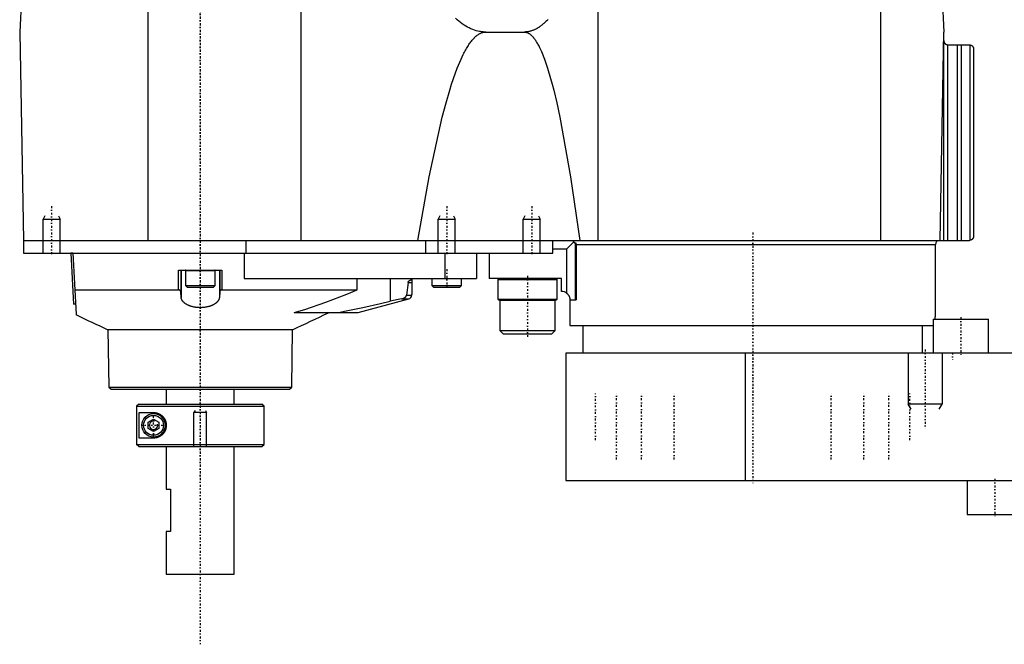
# Model space of a CAD drawing. Extents: x -292 to 171, y -1 to 545.
# Tile 1 of 3: x -292 to -61, y 108 to 254. Entities that reach past the tile are written whole.
import ezdxf

# ---------------------------------------------------------------- set-up
doc = ezdxf.new("R2010")
doc.units = 0
doc.linetypes.add('CENTER', pattern=[1.5, 0.45, -0.5, 0.05, -0.5])
for name, color, linetype in [('AM_0', 7, 'CONTINUOUS'), ('AM_10', 7, 'CONTINUOUS'), ('AM_7', 7, 'CENTER')]:
    doc.layers.add(name, color=color, linetype=linetype)

msp = doc.modelspace()

# ---------------------------------------------------------------- linework, layer by layer
at = {"layer": 'AM_0', "color": 7, "linetype": 'CONTINUOUS'}
for p, q in [((-82.14, 387.81), (-75, 251.5)), ((-226.23, 202.5), (-226.23, 373.93)), ((-262.3, 202.5), (-262.3, 343.66)), ((-289.28, 312.91), (-292.5, 251.5)), ((-156.35, 202.5), (-156.35, 280.58)), ((-89.87, 202.5), (-89.87, 257.5)), ((-292.5, 251.5), (-291.64, 202.5)), ((-182.83, 251.5), (-173.73, 251.5)), ((-75.86, 202.5), (-75, 251.5)), ((-74.98, 202.5), (-74.98, 249.17)), ((-74.11, 248.5), (-74.11, 202.5)), ((-74.03, 248.5), (-69, 248.5)), ((-71.86, 248.5), (-71.86, 202.5)), ((-70.95, 248.5), (-70.95, 202.5)), ((-68.86, 248.49), (-68.86, 202.51)), ((-68, 247.5), (-68, 203.5)), ((-291.64, 202.5), (-291.64, 199.5)), ((-291.64, 202.5), (-69, 202.5)), ((-239.22, 199.5), (-239.22, 202.5)), ((-197, 202.5), (-197, 199.5)), ((-167, 199.5), (-167, 202.5)), ((-162.08, 202.12), (-163.7, 200.5)), ((-161.7, 188.5), (-161.7, 201.99)), ((-291.64, 199.5), (-167, 199.5)), ((-283, 199.5), (-283.01, 199.51)), ((-280, 199.5), (-280.5, 199.47)), ((-280.5, 199.47), (-279.87, 187.49)), ((-280, 199.5), (-279.24, 185.05)), ((-239.65, 199.5), (-239.65, 193.5)), ((-192.45, 199.5), (-192.45, 193.5)), ((-185, 199.5), (-185, 193.5)), ((-182, 199.5), (-182, 193.5)), ((-167, 200.5), (-163.7, 200.5)), ((-163.7, 190.02), (-163.7, 200.5)), ((-161.57, 201.5), (-77, 201.5)), ((-161.57, 201.5), (-161.57, 188.5)), ((-77, 184.5), (-77, 201.5)), ((-255.09, 190.89), (-255.09, 195.5)), ((-255.09, 195.5), (-244.91, 195.5)), ((-254.57, 195.5), (-254.57, 190.4)), ((-254.5, 195.5), (-254.5, 189.07)), ((-253.5, 195.4), (-253.5, 191.9)), ((-253.5, 195.4), (-246.5, 195.4)), ((-246.5, 191.9), (-246.5, 195.4)), ((-245.5, 195.5), (-245.5, 189.07)), ((-245.43, 195.5), (-245.43, 190.4)), ((-244.91, 195.5), (-244.91, 190.89)), ((-239.65, 193.5), (-185, 193.5)), ((-213.1, 190.89), (-213.1, 193.5)), ((-205.34, 193.5), (-205.34, 188.2)), ((-201.1, 192.57), (-201.47, 189.63)), ((-201.1, 192.57), (-200.19, 192.57)), ((-200.19, 193.5), (-200.19, 189.77)), ((-195.5, 193.5), (-195.5, 191.9)), ((-188.5, 191.9), (-188.5, 193.5)), ((-165, 193.5), (-182, 193.5)), ((-179.8, 193.5), (-180, 193.3)), ((-180, 193.3), (-180, 188.7)), ((-180, 193.3), (-166, 193.3)), ((-166, 193.3), (-166.2, 193.5)), ((-166, 188.7), (-166, 193.3)), ((-165, 190.5), (-165, 193.5)), ((-279.55, 190.89), (-255.09, 190.89)), ((-254.5, 189.07), (-254.57, 190.4)), ((-253.5, 191.9), (-253.1, 191.5)), ((-253.5, 191.9), (-246.5, 191.9)), ((-253.1, 191.5), (-246.9, 191.5)), ((-246.9, 191.5), (-246.5, 191.9)), ((-245.43, 190.4), (-245.5, 189.07)), ((-244.91, 190.89), (-213.1, 190.89)), ((-195.5, 191.9), (-195.1, 191.5)), ((-195.5, 191.9), (-188.5, 191.9)), ((-195.1, 191.5), (-188.9, 191.5)), ((-188.9, 191.5), (-188.5, 191.9)), ((-212.87, 185.54), (-200.94, 188.73)), ((-202.63, 188.73), (-205.34, 188.2)), ((-202.63, 188.73), (-200.94, 188.73)), ((-201.47, 189.63), (-200.2, 189.63)), ((-200.2, 189.63), (-200.19, 189.77)), ((-180, 188.7), (-179.8, 188.5)), ((-180, 188.7), (-166, 188.7)), ((-179.8, 188.5), (-166.2, 188.5)), ((-179.4, 188.5), (-179.5, 188.4)), ((-179.5, 188.4), (-179.5, 181.3)), ((-179.5, 188.4), (-166.5, 188.4)), ((-166.5, 188.4), (-166.6, 188.5)), ((-166.5, 181.3), (-166.5, 188.4)), ((-166.2, 188.5), (-166, 188.7)), ((-163, 188.5), (-163, 182.5)), ((-163, 188.5), (-161.57, 188.5)), ((-279.37, 187.52), (-279.87, 187.49)), ((-227.92, 185.5), (-213.13, 185.5)), ((-217.83, 185.5), (-217.5, 185.54)), ((-217.5, 185.54), (-212.87, 185.54)), ((-213.13, 185.5), (-212.87, 185.54)), ((-77.53, 184), (-77.53, 176)), ((-77.53, 184), (-64.53, 184)), ((-77.03, 184.5), (-77, 184.5)), ((-77.03, 184), (-77.03, 184.5)), ((-64.53, 176), (-64.53, 184)), ((-271.74, 181.5), (-271.51, 168)), ((-271.74, 181.5), (-228.26, 181.5)), ((-228.49, 168), (-228.26, 181.5)), ((-179.5, 181.3), (-178.7, 180.5)), ((-179.5, 181.3), (-166.5, 181.3)), ((-167.3, 180.5), (-166.5, 181.3)), ((-163, 182.5), (-77.53, 182.5)), ((-160, 182.5), (-160, 176)), ((-80, 176), (-80, 182.5)), ((-178.7, 180.5), (-167.3, 180.5)), ((-164, 176), (-164, 146)), ((48.5, 176), (-164, 176)), ((-121.65, 146), (-121.65, 176)), ((-271.51, 168), (-271, 167.5)), ((-271.51, 168), (-228.49, 168)), ((-271, 167.5), (-229, 167.5)), ((-258, 167.5), (-258, 164)), ((-242, 164), (-242, 167.5)), ((-229, 167.5), (-228.49, 168)), ((-264.48, 164), (-264.98, 163.5)), ((-264.98, 163.5), (-235, 163.5)), ((-264.98, 163.5), (-264.98, 154.5)), ((-264.48, 164), (-235.5, 164)), ((-235, 163.5), (-235.5, 164)), ((-235, 154.5), (-235, 163.5)), ((-264.39, 162), (-261, 162)), ((-264.39, 156), (-264.39, 162)), ((-262.25, 159.72), (-261, 160.44)), ((-261, 160.44), (-259.75, 159.72)), ((-262.25, 158.28), (-262.25, 159.72)), ((-261, 157.56), (-262.25, 158.28)), ((-259.75, 158.28), (-261, 157.56)), ((-259.75, 159.72), (-259.75, 158.28)), ((-261, 156), (-264.39, 156)), ((-264.98, 154.5), (-235, 154.5)), ((-264.48, 154), (-264.98, 154.5)), ((-264.48, 154), (-235.5, 154)), ((-258, 154), (-258, 144)), ((-242, 124), (-242, 154)), ((-235.5, 154), (-235, 154.5)), ((-164, 146), (48.5, 146)), ((-69.5, 146), (-69.5, 138)), ((-258, 144), (-257, 144)), ((-257, 144), (-257, 134)), ((-69.5, 138), (-56.5, 138)), ((-258, 134), (-258, 124)), ((-257, 134), (-258, 134)), ((-258, 124), (-242, 124))]:
    msp.add_line(p, q, dxfattribs=at)
for points in [[(-182.83, 251.5, 0), (-183.03, 251.5, 0), (-183.44, 251.52, 0), (-183.85, 251.57, 0), (-184.05, 251.6, 0), (-184.26, 251.63, 0), (-184.66, 251.71, 0), (-185.07, 251.82, 0), (-185.48, 251.95, 0), (-185.89, 252.09, 0), (-186.3, 252.26, 0), (-186.5, 252.36, 0), (-186.7, 252.45, 0), (-187.11, 252.67, 0), (-187.52, 252.9, 0), (-187.93, 253.15, 0), (-188.33, 253.43, 0), (-188.74, 253.72, 0), (-188.94, 253.88, 0), (-189.15, 254.04, 0), (-189.55, 254.38, 0), (-189.96, 254.74, 0)], [(-168.15, 254.47, 0), (-168.31, 254.3, 0), (-168.39, 254.22, 0), (-168.48, 254.14, 0), (-168.64, 253.98, 0), (-168.8, 253.82, 0), (-168.96, 253.68, 0), (-169.12, 253.53, 0), (-169.28, 253.39, 0), (-169.36, 253.32, 0), (-169.44, 253.26, 0), (-169.61, 253.13, 0), (-169.77, 253, 0), (-169.93, 252.88, 0), (-170.09, 252.77, 0), (-170.25, 252.66, 0), (-170.33, 252.6, 0), (-170.41, 252.55, 0), (-170.58, 252.45, 0), (-170.74, 252.36, 0), (-170.82, 252.31, 0), (-170.9, 252.27, 0), (-171.06, 252.18, 0), (-171.22, 252.1, 0), (-171.3, 252.06, 0), (-171.38, 252.03, 0), (-171.55, 251.96, 0), (-171.71, 251.89, 0), (-171.87, 251.83, 0), (-172.03, 251.78, 0), (-172.19, 251.73, 0), (-172.27, 251.7, 0), (-172.36, 251.68, 0), (-172.52, 251.64, 0), (-172.68, 251.61, 0), (-172.84, 251.58, 0), (-173, 251.55, 0), (-173.16, 251.53, 0), (-173.24, 251.52, 0), (-173.33, 251.52, 0), (-173.49, 251.51, 0), (-173.65, 251.5, 0), (-173.73, 251.5, 0)], [(-198.83, 202.5, 0), (-196.17, 217.46, 0), (-193.06, 231.49, 0), (-192.17, 234.82, 0), (-191.28, 237.84, 0), (-190.84, 239.24, 0), (-190.39, 240.57, 0), (-189.51, 242.99, 0), (-188.62, 245.11, 0), (-188.1, 246.2, 0), (-187.95, 246.5, 0), (-187.8, 246.78, 0), (-187.73, 246.92, 0), (-187.65, 247.06, 0), (-187.5, 247.33, 0), (-187.36, 247.59, 0), (-187.21, 247.84, 0), (-187.06, 248.08, 0), (-186.91, 248.32, 0), (-186.84, 248.43, 0), (-186.76, 248.55, 0), (-186.61, 248.77, 0), (-186.47, 248.98, 0), (-186.32, 249.18, 0), (-186.17, 249.37, 0), (-186.02, 249.56, 0), (-185.95, 249.65, 0), (-185.87, 249.73, 0), (-185.72, 249.9, 0), (-185.58, 250.06, 0), (-185.5, 250.14, 0), (-185.43, 250.21, 0), (-185.28, 250.36, 0), (-185.13, 250.49, 0), (-185.06, 250.55, 0), (-184.98, 250.62, 0), (-184.83, 250.73, 0), (-184.68, 250.84, 0), (-184.54, 250.94, 0), (-184.39, 251.04, 0), (-184.24, 251.12, 0), (-184.17, 251.16, 0), (-184.09, 251.2, 0), (-183.94, 251.26, 0), (-183.79, 251.32, 0), (-183.65, 251.37, 0), (-183.5, 251.41, 0), (-183.35, 251.45, 0), (-183.28, 251.46, 0), (-183.2, 251.47, 0), (-183.05, 251.49, 0), (-182.9, 251.5, 0), (-182.83, 251.5, 0)], [(-173.73, 251.5, 0), (-173.67, 251.5, 0), (-173.55, 251.49, 0), (-173.43, 251.47, 0), (-173.37, 251.46, 0), (-173.31, 251.45, 0), (-173.19, 251.41, 0), (-173.06, 251.37, 0), (-172.94, 251.32, 0), (-172.82, 251.26, 0), (-172.7, 251.2, 0), (-172.64, 251.16, 0), (-172.58, 251.12, 0), (-172.46, 251.04, 0), (-172.34, 250.94, 0), (-172.22, 250.84, 0), (-172.1, 250.73, 0), (-171.97, 250.62, 0), (-171.91, 250.55, 0), (-171.85, 250.49, 0), (-171.73, 250.35, 0), (-171.61, 250.21, 0), (-171.55, 250.14, 0), (-171.49, 250.06, 0), (-171.37, 249.9, 0), (-171.25, 249.73, 0), (-171.19, 249.64, 0), (-171.13, 249.56, 0), (-171.01, 249.37, 0), (-170.88, 249.18, 0), (-170.76, 248.97, 0), (-170.64, 248.76, 0), (-170.52, 248.55, 0), (-170.46, 248.43, 0), (-170.4, 248.32, 0), (-170.28, 248.08, 0), (-170.16, 247.84, 0), (-169.73, 246.92, 0), (-169.01, 245.1, 0), (-168.28, 242.98, 0), (-167.56, 240.56, 0), (-167.2, 239.24, 0), (-166.83, 237.84, 0), (-166.11, 234.81, 0), (-165.38, 231.48, 0), (-162.85, 217.46, 0), (-160.69, 202.5, 0)], [(-74.98, 249.17, 0), (-74.98, 249.17, 0), (-74.98, 249.17, 0), (-74.98, 249.17, 0), (-74.98, 249.16, 0), (-74.98, 249.16, 0), (-74.97, 249.16, 0), (-74.97, 249.16, 0), (-74.97, 249.15, 0), (-74.97, 249.15, 0), (-74.97, 249.14, 0), (-74.97, 249.14, 0), (-74.97, 249.14, 0), (-74.96, 249.13, 0), (-74.96, 249.13, 0), (-74.96, 249.12, 0), (-74.96, 249.11, 0), (-74.95, 249.11, 0), (-74.95, 249.1, 0), (-74.95, 249.1, 0), (-74.95, 249.09, 0), (-74.95, 249.09, 0), (-74.94, 249.08, 0), (-74.94, 249.08, 0), (-74.94, 249.07, 0), (-74.94, 249.07, 0), (-74.93, 249.06, 0), (-74.93, 249.06, 0), (-74.93, 249.05, 0), (-74.92, 249.04, 0), (-74.91, 249.02, 0), (-74.88, 248.97, 0), (-74.85, 248.92, 0), (-74.81, 248.87, 0), (-74.77, 248.82, 0), (-74.74, 248.79, 0), (-74.72, 248.77, 0), (-74.69, 248.74, 0), (-74.68, 248.74, 0), (-74.67, 248.73, 0), (-74.67, 248.72, 0), (-74.66, 248.72, 0), (-74.65, 248.71, 0), (-74.64, 248.71, 0), (-74.63, 248.7, 0), (-74.62, 248.69, 0), (-74.61, 248.68, 0), (-74.61, 248.68, 0), (-74.6, 248.68, 0), (-74.59, 248.67, 0), (-74.58, 248.66, 0), (-74.57, 248.66, 0), (-74.56, 248.65, 0), (-74.55, 248.64, 0), (-74.54, 248.64, 0), (-74.54, 248.64, 0), (-74.53, 248.63, 0), (-74.52, 248.62, 0), (-74.5, 248.62, 0), (-74.49, 248.61, 0), (-74.48, 248.6, 0), (-74.47, 248.6, 0), (-74.47, 248.6, 0), (-74.46, 248.59, 0), (-74.44, 248.59, 0), (-74.43, 248.58, 0), (-74.42, 248.58, 0), (-74.41, 248.57, 0), (-74.4, 248.57, 0), (-74.39, 248.57, 0), (-74.38, 248.56, 0), (-74.37, 248.56, 0), (-74.36, 248.55, 0), (-74.35, 248.55, 0), (-74.34, 248.55, 0), (-74.33, 248.54, 0), (-74.32, 248.54, 0), (-74.31, 248.54, 0), (-74.3, 248.54, 0), (-74.29, 248.53, 0), (-74.27, 248.53, 0), (-74.26, 248.53, 0), (-74.25, 248.52, 0), (-74.24, 248.52, 0), (-74.23, 248.52, 0), (-74.22, 248.52, 0), (-74.2, 248.51, 0), (-74.19, 248.51, 0), (-74.18, 248.51, 0), (-74.16, 248.51, 0), (-74.16, 248.51, 0), (-74.15, 248.51, 0), (-74.13, 248.5, 0), (-74.12, 248.5, 0), (-74.11, 248.5, 0)], [(-74.11, 248.5, 0), (-74.1, 248.5, 0), (-74.07, 248.5, 0), (-74.05, 248.5, 0), (-74.03, 248.5, 0)], [(-69, 248.5, 0), (-68.98, 248.5, 0), (-68.93, 248.5, 0), (-68.88, 248.49, 0), (-68.86, 248.49, 0)], [(-68.86, 248.49, 0), (-68.85, 248.49, 0), (-68.84, 248.49, 0), (-68.82, 248.48, 0), (-68.82, 248.48, 0), (-68.81, 248.48, 0), (-68.79, 248.48, 0), (-68.78, 248.47, 0), (-68.76, 248.47, 0), (-68.75, 248.47, 0), (-68.73, 248.46, 0), (-68.72, 248.46, 0), (-68.72, 248.46, 0), (-68.7, 248.45, 0), (-68.69, 248.45, 0), (-68.67, 248.45, 0), (-68.66, 248.44, 0), (-68.64, 248.43, 0), (-68.64, 248.43, 0), (-68.63, 248.43, 0), (-68.62, 248.42, 0), (-68.6, 248.42, 0), (-68.6, 248.41, 0), (-68.59, 248.41, 0), (-68.57, 248.41, 0), (-68.56, 248.4, 0), (-68.55, 248.4, 0), (-68.55, 248.39, 0), (-68.54, 248.39, 0), (-68.52, 248.38, 0), (-68.51, 248.37, 0), (-68.5, 248.36, 0), (-68.49, 248.36, 0), (-68.48, 248.35, 0), (-68.47, 248.35, 0), (-68.46, 248.34, 0), (-68.45, 248.34, 0), (-68.44, 248.33, 0), (-68.43, 248.32, 0), (-68.42, 248.31, 0), (-68.41, 248.31, 0), (-68.41, 248.3, 0), (-68.39, 248.3, 0), (-68.38, 248.29, 0), (-68.37, 248.28, 0), (-68.36, 248.27, 0), (-68.35, 248.26, 0), (-68.35, 248.26, 0), (-68.34, 248.25, 0), (-68.33, 248.25, 0), (-68.32, 248.24, 0), (-68.31, 248.23, 0), (-68.3, 248.22, 0), (-68.3, 248.21, 0), (-68.29, 248.21, 0), (-68.29, 248.2, 0), (-68.28, 248.19, 0), (-68.27, 248.18, 0), (-68.24, 248.15, 0), (-68.21, 248.12, 0), (-68.19, 248.09, 0), (-68.15, 248.03, 0), (-68.11, 247.96, 0), (-68.08, 247.9, 0), (-68.06, 247.83, 0), (-68.04, 247.8, 0), (-68.04, 247.78, 0), (-68.04, 247.77, 0), (-68.04, 247.77, 0), (-68.03, 247.76, 0), (-68.03, 247.75, 0), (-68.03, 247.74, 0), (-68.03, 247.73, 0), (-68.03, 247.73, 0), (-68.02, 247.71, 0), (-68.02, 247.7, 0), (-68.02, 247.7, 0), (-68.02, 247.69, 0), (-68.02, 247.68, 0), (-68.01, 247.67, 0), (-68.01, 247.65, 0), (-68.01, 247.64, 0), (-68.01, 247.63, 0), (-68.01, 247.62, 0), (-68.01, 247.62, 0), (-68.01, 247.6, 0), (-68, 247.59, 0), (-68, 247.58, 0), (-68, 247.56, 0), (-68, 247.55, 0), (-68, 247.54, 0), (-68, 247.54, 0), (-68, 247.52, 0), (-68, 247.51, 0), (-68, 247.5, 0)], [(-68.86, 248.49, 0), (-68.85, 248.49, 0), (-68.84, 248.49, 0), (-68.82, 248.48, 0), (-68.82, 248.48, 0), (-68.81, 248.48, 0), (-68.79, 248.48, 0), (-68.78, 248.47, 0), (-68.76, 248.47, 0), (-68.75, 248.47, 0), (-68.73, 248.46, 0), (-68.72, 248.46, 0), (-68.72, 248.46, 0), (-68.7, 248.45, 0), (-68.69, 248.45, 0), (-68.67, 248.45, 0), (-68.66, 248.44, 0), (-68.64, 248.43, 0), (-68.64, 248.43, 0), (-68.63, 248.43, 0), (-68.62, 248.42, 0), (-68.6, 248.42, 0), (-68.6, 248.41, 0), (-68.59, 248.41, 0), (-68.57, 248.41, 0), (-68.56, 248.4, 0), (-68.55, 248.4, 0), (-68.55, 248.39, 0), (-68.54, 248.39, 0), (-68.52, 248.38, 0), (-68.51, 248.37, 0), (-68.5, 248.36, 0), (-68.49, 248.36, 0), (-68.48, 248.35, 0), (-68.47, 248.35, 0), (-68.46, 248.34, 0), (-68.45, 248.34, 0), (-68.44, 248.33, 0), (-68.43, 248.32, 0), (-68.42, 248.31, 0), (-68.41, 248.31, 0), (-68.41, 248.3, 0), (-68.39, 248.3, 0), (-68.38, 248.29, 0), (-68.37, 248.28, 0), (-68.36, 248.27, 0), (-68.35, 248.26, 0), (-68.35, 248.26, 0), (-68.34, 248.25, 0), (-68.33, 248.25, 0), (-68.32, 248.24, 0), (-68.31, 248.23, 0), (-68.3, 248.22, 0), (-68.3, 248.21, 0), (-68.29, 248.21, 0), (-68.29, 248.2, 0), (-68.28, 248.19, 0), (-68.27, 248.18, 0), (-68.24, 248.15, 0), (-68.21, 248.12, 0), (-68.19, 248.09, 0), (-68.15, 248.03, 0), (-68.11, 247.96, 0), (-68.08, 247.9, 0), (-68.06, 247.83, 0), (-68.04, 247.8, 0), (-68.04, 247.78, 0), (-68.04, 247.77, 0), (-68.04, 247.77, 0), (-68.03, 247.76, 0), (-68.03, 247.75, 0), (-68.03, 247.74, 0), (-68.03, 247.73, 0), (-68.03, 247.73, 0), (-68.02, 247.71, 0), (-68.02, 247.7, 0), (-68.02, 247.7, 0), (-68.02, 247.69, 0), (-68.02, 247.68, 0), (-68.01, 247.67, 0), (-68.01, 247.65, 0), (-68.01, 247.64, 0), (-68.01, 247.63, 0), (-68.01, 247.62, 0), (-68.01, 247.62, 0), (-68.01, 247.6, 0), (-68, 247.59, 0), (-68, 247.58, 0), (-68, 247.56, 0), (-68, 247.55, 0), (-68, 247.54, 0), (-68, 247.54, 0), (-68, 247.52, 0), (-68, 247.51, 0), (-68, 247.5, 0)], [(-162.6, 202.5, 0), (-162.59, 202.5, 0), (-162.55, 202.5, 0), (-162.52, 202.49, 0), (-162.51, 202.49, 0), (-162.49, 202.49, 0), (-162.46, 202.48, 0), (-162.43, 202.46, 0), (-162.39, 202.45, 0), (-162.36, 202.43, 0), (-162.33, 202.42, 0), (-162.32, 202.4, 0), (-162.3, 202.39, 0), (-162.27, 202.37, 0), (-162.24, 202.34, 0), (-162.22, 202.32, 0), (-162.19, 202.29, 0), (-162.16, 202.25, 0), (-162.15, 202.24, 0), (-162.14, 202.22, 0), (-162.11, 202.18, 0), (-162.09, 202.14, 0), (-162.08, 202.12, 0)], [(-162.08, 202.12, 0), (-162.06, 202.1, 0), (-162.02, 202.06, 0), (-161.98, 202.02, 0), (-161.96, 202.01, 0), (-161.94, 201.99, 0), (-161.9, 201.95, 0), (-161.87, 201.92, 0), (-161.85, 201.91, 0), (-161.85, 201.9, 0), (-161.84, 201.9, 0), (-161.84, 201.9, 0), (-161.84, 201.89, 0), (-161.83, 201.89, 0), (-161.83, 201.89, 0), (-161.83, 201.88, 0), (-161.82, 201.88, 0), (-161.82, 201.87, 0), (-161.81, 201.87, 0), (-161.81, 201.87, 0), (-161.81, 201.87, 0), (-161.8, 201.87, 0), (-161.8, 201.86, 0), (-161.8, 201.86, 0), (-161.79, 201.86, 0), (-161.79, 201.86, 0), (-161.79, 201.86, 0), (-161.78, 201.86, 0), (-161.78, 201.85, 0), (-161.78, 201.85, 0), (-161.78, 201.85, 0), (-161.77, 201.85, 0), (-161.77, 201.85, 0), (-161.77, 201.85, 0), (-161.77, 201.85, 0), (-161.76, 201.85, 0), (-161.76, 201.85, 0), (-161.76, 201.85, 0), (-161.76, 201.85, 0), (-161.75, 201.85, 0), (-161.75, 201.85, 0), (-161.75, 201.85, 0), (-161.75, 201.85, 0), (-161.75, 201.85, 0), (-161.74, 201.85, 0), (-161.74, 201.86, 0), (-161.74, 201.86, 0), (-161.74, 201.86, 0), (-161.74, 201.86, 0), (-161.73, 201.86, 0), (-161.73, 201.86, 0), (-161.73, 201.87, 0), (-161.73, 201.87, 0), (-161.73, 201.87, 0), (-161.72, 201.87, 0), (-161.72, 201.87, 0), (-161.72, 201.88, 0), (-161.72, 201.88, 0), (-161.72, 201.89, 0), (-161.71, 201.91, 0), (-161.71, 201.92, 0), (-161.7, 201.93, 0), (-161.7, 201.96, 0), (-161.7, 201.98, 0), (-161.7, 201.99, 0)], [(-161.7, 201.99, 0), (-161.69, 201.97, 0), (-161.68, 201.95, 0), (-161.67, 201.92, 0), (-161.66, 201.91, 0), (-161.66, 201.9, 0), (-161.64, 201.87, 0), (-161.63, 201.85, 0), (-161.62, 201.82, 0), (-161.62, 201.8, 0), (-161.61, 201.77, 0), (-161.6, 201.75, 0), (-161.6, 201.74, 0), (-161.59, 201.71, 0), (-161.59, 201.68, 0), (-161.58, 201.65, 0), (-161.58, 201.63, 0), (-161.57, 201.6, 0), (-161.57, 201.58, 0), (-161.57, 201.57, 0), (-161.57, 201.54, 0), (-161.57, 201.51, 0), (-161.57, 201.5, 0)], [(-68.86, 202.51, 0), (-68.88, 202.51, 0), (-68.93, 202.5, 0), (-68.98, 202.5, 0), (-69, 202.5, 0)], [(-68, 203.5, 0), (-68, 203.49, 0), (-68, 203.48, 0), (-68, 203.46, 0), (-68, 203.46, 0), (-68, 203.45, 0), (-68, 203.44, 0), (-68, 203.42, 0), (-68, 203.41, 0), (-68.01, 203.4, 0), (-68.01, 203.38, 0), (-68.01, 203.38, 0), (-68.01, 203.37, 0), (-68.01, 203.36, 0), (-68.01, 203.35, 0), (-68.01, 203.33, 0), (-68.02, 203.32, 0), (-68.02, 203.31, 0), (-68.02, 203.3, 0), (-68.02, 203.3, 0), (-68.02, 203.29, 0), (-68.03, 203.27, 0), (-68.03, 203.27, 0), (-68.03, 203.26, 0), (-68.03, 203.25, 0), (-68.03, 203.24, 0), (-68.04, 203.23, 0), (-68.04, 203.23, 0), (-68.04, 203.22, 0), (-68.04, 203.2, 0), (-68.06, 203.17, 0), (-68.08, 203.1, 0), (-68.11, 203.04, 0), (-68.15, 202.97, 0), (-68.19, 202.91, 0), (-68.21, 202.88, 0), (-68.24, 202.85, 0), (-68.27, 202.82, 0), (-68.28, 202.81, 0), (-68.29, 202.8, 0), (-68.29, 202.79, 0), (-68.3, 202.79, 0), (-68.3, 202.78, 0), (-68.31, 202.77, 0), (-68.32, 202.76, 0), (-68.33, 202.75, 0), (-68.34, 202.75, 0), (-68.35, 202.74, 0), (-68.35, 202.74, 0), (-68.36, 202.73, 0), (-68.37, 202.72, 0), (-68.38, 202.71, 0), (-68.39, 202.7, 0), (-68.41, 202.7, 0), (-68.41, 202.69, 0), (-68.42, 202.69, 0), (-68.43, 202.68, 0), (-68.44, 202.67, 0), (-68.45, 202.66, 0), (-68.46, 202.66, 0), (-68.47, 202.65, 0), (-68.48, 202.65, 0), (-68.49, 202.64, 0), (-68.5, 202.64, 0), (-68.51, 202.63, 0), (-68.52, 202.62, 0), (-68.54, 202.61, 0), (-68.55, 202.61, 0), (-68.55, 202.6, 0), (-68.56, 202.6, 0), (-68.57, 202.59, 0), (-68.59, 202.59, 0), (-68.6, 202.59, 0), (-68.6, 202.58, 0), (-68.62, 202.58, 0), (-68.63, 202.57, 0), (-68.64, 202.57, 0), (-68.64, 202.57, 0), (-68.66, 202.56, 0), (-68.67, 202.55, 0), (-68.69, 202.55, 0), (-68.7, 202.55, 0), (-68.72, 202.54, 0), (-68.72, 202.54, 0), (-68.73, 202.54, 0), (-68.75, 202.53, 0), (-68.76, 202.53, 0), (-68.78, 202.53, 0), (-68.79, 202.52, 0), (-68.81, 202.52, 0), (-68.82, 202.52, 0), (-68.82, 202.52, 0), (-68.84, 202.51, 0), (-68.85, 202.51, 0), (-68.86, 202.51, 0)], [(-201.1, 192.57, 0), (-201.1, 192.57, 0), (-201.1, 192.58, 0), (-201.1, 192.58, 0), (-201.1, 192.58, 0), (-201.1, 192.58, 0), (-201.1, 192.59, 0), (-201.1, 192.59, 0), (-201.1, 192.59, 0), (-201.09, 192.6, 0), (-201.09, 192.6, 0), (-201.09, 192.6, 0), (-201.09, 192.6, 0), (-201.09, 192.61, 0), (-201.09, 192.61, 0), (-201.09, 192.61, 0), (-201.09, 192.62, 0), (-201.09, 192.62, 0), (-201.09, 192.62, 0), (-201.09, 192.62, 0), (-201.09, 192.63, 0), (-201.09, 192.63, 0), (-201.09, 192.63, 0), (-201.08, 192.64, 0), (-201.08, 192.66, 0), (-201.07, 192.68, 0), (-201.07, 192.7, 0), (-201.06, 192.71, 0), (-201.05, 192.73, 0), (-201.05, 192.74, 0), (-201.05, 192.74, 0), (-201.04, 192.76, 0), (-201.03, 192.77, 0), (-201.02, 192.79, 0), (-201.01, 192.8, 0), (-201.01, 192.81, 0), (-201, 192.82, 0), (-201, 192.83, 0), (-200.99, 192.84, 0), (-200.98, 192.85, 0), (-200.97, 192.86, 0), (-200.97, 192.86, 0), (-200.96, 192.88, 0), (-200.95, 192.89, 0), (-200.94, 192.9, 0), (-200.94, 192.9, 0), (-200.93, 192.91, 0), (-200.92, 192.93, 0), (-200.91, 192.94, 0), (-200.9, 192.95, 0), (-200.88, 192.96, 0), (-200.88, 192.96, 0), (-200.87, 192.97, 0), (-200.86, 192.98, 0), (-200.85, 192.99, 0), (-200.8, 193.03, 0), (-200.72, 193.08, 0), (-200.64, 193.12, 0), (-200.56, 193.16, 0), (-200.53, 193.17, 0), (-200.49, 193.19, 0), (-200.42, 193.2, 0), (-200.37, 193.22, 0), (-200.32, 193.22, 0), (-200.28, 193.22, 0), (-200.24, 193.21, 0), (-200.23, 193.2, 0), (-200.22, 193.19, 0), (-200.2, 193.17, 0), (-200.19, 193.13, 0), (-200.19, 193.11, 0)], [(-254.57, 190.4, 0), (-254.57, 190.42, 0), (-254.58, 190.45, 0), (-254.58, 190.48, 0), (-254.59, 190.49, 0), (-254.6, 190.51, 0), (-254.61, 190.54, 0), (-254.63, 190.57, 0), (-254.65, 190.6, 0), (-254.67, 190.63, 0), (-254.7, 190.66, 0), (-254.71, 190.67, 0), (-254.73, 190.69, 0), (-254.76, 190.71, 0), (-254.8, 190.74, 0), (-254.83, 190.77, 0), (-254.87, 190.79, 0), (-254.92, 190.82, 0), (-254.94, 190.83, 0), (-254.96, 190.84, 0), (-255.01, 190.86, 0), (-255.07, 190.88, 0), (-255.09, 190.89, 0)], [(-244.91, 190.89, 0), (-244.93, 190.88, 0), (-244.99, 190.86, 0), (-245.03, 190.84, 0), (-245.06, 190.83, 0), (-245.08, 190.82, 0), (-245.12, 190.79, 0), (-245.17, 190.77, 0), (-245.2, 190.74, 0), (-245.24, 190.71, 0), (-245.27, 190.69, 0), (-245.29, 190.67, 0), (-245.3, 190.66, 0), (-245.33, 190.63, 0), (-245.35, 190.6, 0), (-245.37, 190.57, 0), (-245.39, 190.54, 0), (-245.4, 190.51, 0), (-245.41, 190.49, 0), (-245.42, 190.48, 0), (-245.42, 190.45, 0), (-245.43, 190.42, 0), (-245.43, 190.4, 0)], [(-227.92, 185.5, 0), (-225.41, 186.24, 0), (-220.43, 187.93, 0), (-215.52, 189.86, 0), (-213.1, 190.89, 0)], [(-163.7, 190.02, 0), (-163.66, 189.99, 0), (-163.59, 189.92, 0), (-163.53, 189.85, 0), (-163.5, 189.82, 0), (-163.47, 189.78, 0), (-163.41, 189.71, 0), (-163.35, 189.63, 0), (-163.3, 189.55, 0), (-163.25, 189.46, 0), (-163.2, 189.38, 0), (-163.18, 189.34, 0), (-163.16, 189.29, 0), (-163.13, 189.2, 0), (-163.1, 189.11, 0), (-163.07, 189.02, 0), (-163.05, 188.92, 0), (-163.03, 188.83, 0), (-163.02, 188.78, 0), (-163.01, 188.74, 0), (-163.01, 188.64, 0), (-163, 188.55, 0), (-163, 188.5, 0)], [(-245.5, 189.07, 0), (-245.5, 189.03, 0), (-245.51, 188.97, 0), (-245.52, 188.91, 0), (-245.53, 188.87, 0), (-245.53, 188.84, 0), (-245.55, 188.78, 0), (-245.57, 188.71, 0), (-245.59, 188.65, 0), (-245.62, 188.59, 0), (-245.65, 188.52, 0), (-245.67, 188.49, 0), (-245.68, 188.46, 0), (-245.72, 188.4, 0), (-245.76, 188.33, 0), (-245.8, 188.27, 0), (-245.85, 188.21, 0), (-245.9, 188.15, 0), (-245.92, 188.12, 0), (-245.95, 188.09, 0), (-246.01, 188.03, 0), (-246.06, 187.97, 0), (-246.09, 187.94, 0), (-246.13, 187.91, 0), (-246.19, 187.85, 0), (-246.26, 187.79, 0), (-246.29, 187.77, 0), (-246.33, 187.74, 0), (-246.4, 187.68, 0), (-246.48, 187.63, 0), (-246.56, 187.57, 0), (-246.65, 187.52, 0), (-246.73, 187.47, 0), (-246.78, 187.44, 0), (-246.82, 187.42, 0), (-246.91, 187.37, 0), (-247.01, 187.32, 0), (-247.1, 187.27, 0), (-247.21, 187.22, 0), (-247.31, 187.18, 0), (-247.36, 187.16, 0), (-247.41, 187.14, 0), (-247.52, 187.09, 0), (-247.63, 187.05, 0), (-247.75, 187.02, 0), (-247.86, 186.98, 0), (-247.98, 186.95, 0), (-248.04, 186.93, 0), (-248.1, 186.91, 0), (-248.22, 186.88, 0), (-248.34, 186.85, 0), (-248.47, 186.83, 0), (-248.6, 186.8, 0), (-248.72, 186.78, 0), (-248.79, 186.77, 0), (-248.85, 186.76, 0), (-248.99, 186.74, 0), (-249.12, 186.72, 0), (-249.25, 186.71, 0), (-249.39, 186.7, 0), (-249.52, 186.69, 0), (-249.59, 186.68, 0), (-249.66, 186.68, 0), (-249.79, 186.67, 0), (-249.93, 186.67, 0), (-250, 186.67, 0), (-250.07, 186.67, 0), (-250.2, 186.67, 0), (-250.34, 186.68, 0), (-250.41, 186.68, 0), (-250.48, 186.69, 0), (-250.61, 186.7, 0), (-250.75, 186.71, 0), (-250.88, 186.72, 0), (-251.01, 186.74, 0), (-251.15, 186.76, 0), (-251.21, 186.77, 0), (-251.28, 186.78, 0), (-251.4, 186.8, 0), (-251.53, 186.82, 0), (-251.66, 186.85, 0), (-251.78, 186.88, 0), (-251.9, 186.91, 0), (-251.96, 186.93, 0), (-252.02, 186.95, 0), (-252.14, 186.98, 0), (-252.25, 187.02, 0), (-252.37, 187.05, 0), (-252.48, 187.09, 0), (-252.59, 187.14, 0), (-252.64, 187.16, 0), (-252.69, 187.18, 0), (-252.79, 187.22, 0), (-252.89, 187.27, 0), (-252.99, 187.32, 0), (-253.09, 187.37, 0), (-253.18, 187.42, 0), (-253.22, 187.44, 0), (-253.27, 187.47, 0), (-253.35, 187.52, 0), (-253.44, 187.57, 0), (-253.52, 187.63, 0), (-253.6, 187.68, 0), (-253.67, 187.74, 0), (-253.71, 187.77, 0), (-253.74, 187.79, 0), (-253.81, 187.85, 0), (-253.87, 187.91, 0), (-253.91, 187.94, 0), (-253.94, 187.97, 0), (-253.99, 188.03, 0), (-254.05, 188.09, 0), (-254.08, 188.12, 0), (-254.1, 188.15, 0), (-254.15, 188.21, 0), (-254.2, 188.27, 0), (-254.24, 188.33, 0), (-254.28, 188.4, 0), (-254.32, 188.46, 0), (-254.33, 188.49, 0), (-254.35, 188.52, 0), (-254.38, 188.59, 0), (-254.41, 188.65, 0), (-254.43, 188.71, 0), (-254.45, 188.78, 0), (-254.47, 188.84, 0), (-254.47, 188.87, 0), (-254.48, 188.91, 0), (-254.49, 188.97, 0), (-254.5, 189.03, 0), (-254.5, 189.07, 0)], [(-217.5, 185.54, 0), (-215.65, 185.91, 0), (-211.77, 186.75, 0), (-207.57, 187.69, 0), (-205.34, 188.2, 0)], [(-202.63, 188.73, 0), (-202.58, 188.74, 0), (-202.47, 188.77, 0), (-202.37, 188.8, 0), (-202.32, 188.81, 0), (-202.27, 188.83, 0), (-202.18, 188.87, 0), (-202.1, 188.91, 0), (-202.01, 188.95, 0), (-201.94, 189, 0), (-201.87, 189.04, 0), (-201.83, 189.07, 0), (-201.8, 189.09, 0), (-201.74, 189.15, 0), (-201.69, 189.2, 0), (-201.64, 189.26, 0), (-201.61, 189.29, 0), (-201.6, 189.3, 0), (-201.6, 189.31, 0), (-201.59, 189.31, 0), (-201.59, 189.32, 0), (-201.58, 189.33, 0), (-201.58, 189.34, 0), (-201.57, 189.35, 0), (-201.56, 189.36, 0), (-201.56, 189.37, 0), (-201.55, 189.37, 0), (-201.55, 189.38, 0), (-201.55, 189.39, 0), (-201.54, 189.4, 0), (-201.54, 189.4, 0), (-201.54, 189.41, 0), (-201.53, 189.42, 0), (-201.52, 189.43, 0), (-201.52, 189.44, 0), (-201.52, 189.44, 0), (-201.51, 189.45, 0), (-201.51, 189.47, 0), (-201.5, 189.48, 0), (-201.5, 189.49, 0), (-201.5, 189.5, 0), (-201.49, 189.51, 0), (-201.49, 189.51, 0), (-201.49, 189.53, 0), (-201.48, 189.54, 0), (-201.48, 189.55, 0), (-201.48, 189.57, 0), (-201.47, 189.58, 0), (-201.47, 189.59, 0), (-201.47, 189.59, 0), (-201.47, 189.61, 0), (-201.47, 189.62, 0), (-201.47, 189.63, 0)], [(-261, 162, 0), (-260.97, 162, 0), (-260.9, 162, 0), (-260.83, 162, 0), (-260.8, 161.99, 0), (-260.76, 161.99, 0), (-260.69, 161.98, 0), (-260.62, 161.98, 0), (-260.55, 161.97, 0), (-260.47, 161.95, 0), (-260.4, 161.94, 0), (-260.36, 161.93, 0), (-260.33, 161.92, 0), (-260.25, 161.91, 0), (-260.18, 161.88, 0), (-260.1, 161.86, 0), (-260.03, 161.84, 0), (-259.95, 161.81, 0), (-259.92, 161.8, 0), (-259.88, 161.78, 0), (-259.8, 161.75, 0), (-259.73, 161.72, 0), (-259.69, 161.7, 0), (-259.65, 161.68, 0), (-259.58, 161.64, 0), (-259.51, 161.6, 0), (-259.47, 161.58, 0), (-259.44, 161.56, 0), (-259.36, 161.51, 0), (-259.29, 161.47, 0), (-259.22, 161.42, 0), (-259.16, 161.37, 0), (-259.09, 161.31, 0), (-259.06, 161.28, 0), (-259.02, 161.26, 0), (-258.96, 161.2, 0), (-258.89, 161.14, 0), (-258.83, 161.07, 0), (-258.77, 161.01, 0), (-258.71, 160.94, 0), (-258.69, 160.91, 0), (-258.66, 160.87, 0), (-258.6, 160.8, 0), (-258.55, 160.73, 0), (-258.49, 160.65, 0), (-258.44, 160.57, 0), (-258.39, 160.48, 0), (-258.37, 160.44, 0), (-258.34, 160.4, 0), (-258.3, 160.31, 0), (-258.26, 160.22, 0), (-258.22, 160.13, 0), (-258.18, 160.03, 0), (-258.15, 159.94, 0), (-258.13, 159.89, 0), (-258.12, 159.84, 0), (-258.09, 159.74, 0), (-258.07, 159.64, 0), (-258.05, 159.55, 0), (-258.03, 159.45, 0), (-258.02, 159.35, 0), (-258.01, 159.3, 0), (-258.01, 159.25, 0), (-258, 159.15, 0), (-258, 159.05, 0), (-258, 159, 0), (-258, 158.95, 0), (-258, 158.85, 0), (-258.01, 158.75, 0), (-258.01, 158.7, 0), (-258.02, 158.65, 0), (-258.03, 158.55, 0), (-258.05, 158.45, 0), (-258.07, 158.36, 0), (-258.09, 158.26, 0), (-258.12, 158.16, 0), (-258.13, 158.11, 0), (-258.15, 158.06, 0), (-258.18, 157.97, 0), (-258.22, 157.87, 0), (-258.26, 157.78, 0), (-258.3, 157.69, 0), (-258.34, 157.6, 0), (-258.37, 157.56, 0), (-258.39, 157.52, 0), (-258.44, 157.43, 0), (-258.49, 157.35, 0), (-258.55, 157.27, 0), (-258.6, 157.2, 0), (-258.66, 157.13, 0), (-258.69, 157.09, 0), (-258.71, 157.06, 0), (-258.77, 156.99, 0), (-258.83, 156.93, 0), (-258.89, 156.86, 0), (-258.96, 156.8, 0), (-259.02, 156.74, 0), (-259.06, 156.72, 0), (-259.09, 156.69, 0), (-259.16, 156.63, 0), (-259.22, 156.58, 0), (-259.29, 156.53, 0), (-259.36, 156.49, 0), (-259.44, 156.44, 0), (-259.47, 156.42, 0), (-259.51, 156.4, 0), (-259.58, 156.36, 0), (-259.65, 156.32, 0), (-259.69, 156.3, 0), (-259.73, 156.28, 0), (-259.8, 156.25, 0), (-259.88, 156.22, 0), (-259.92, 156.2, 0), (-259.95, 156.19, 0), (-260.03, 156.16, 0), (-260.1, 156.14, 0), (-260.18, 156.12, 0), (-260.25, 156.09, 0), (-260.33, 156.08, 0), (-260.36, 156.07, 0), (-260.4, 156.06, 0), (-260.47, 156.05, 0), (-260.55, 156.03, 0), (-260.62, 156.02, 0), (-260.69, 156.02, 0), (-260.76, 156.01, 0), (-260.8, 156.01, 0), (-260.83, 156, 0), (-260.9, 156, 0), (-260.97, 156, 0), (-261, 156, 0)]]:
    msp.add_polyline3d(points, dxfattribs=at)
for radius in [2.75, 2.35]:
    msp.add_circle((-261, 159), radius, dxfattribs=at)
for centre, radius, start, end in [((-74.03, 249.5), 1, 179, 199.1959), ((-76, 201.5), 1, 90, 180), ((-253.4, 195.4), 0.1, 90, 180), ((-246.6, 195.4), 0.1, 0, 90), ((-165, 188.5), 2, 49.4584, 90), ((-201.2, 189.7), 1, 285, 356.0132), ((-355.06, 459.03), 305.13, 294.5548, 296.3039), ((-144.95, 459.03), 305.13, 243.8873, 245.4452)]:
    msp.add_arc(centre, radius, start, end, dxfattribs=at)
at = {"layer": 'AM_10', "color": 7, "linetype": 'CONTINUOUS'}
for p, q in [((-286.62, 208.3), (-287, 207.5)), ((-287, 199.5), (-287, 207.5)), ((-287, 207.5), (-283, 207.5)), ((-283.38, 208.3), (-283, 207.5)), ((-283, 199.5), (-283, 207.5)), ((-193.62, 208.3), (-194, 207.5)), ((-194, 199.5), (-194, 207.5)), ((-194, 207.5), (-190, 207.5)), ((-190.38, 208.3), (-190, 207.5)), ((-190, 199.5), (-190, 207.5)), ((-173.62, 208.3), (-174, 207.5)), ((-174, 199.5), (-174, 207.5)), ((-174, 207.5), (-170, 207.5)), ((-170.38, 208.3), (-170, 207.5)), ((-170, 199.5), (-170, 207.5)), ((-83.4, 176), (-83.4, 164)), ((-75.4, 176), (-75.4, 164)), ((-251.23, 162.47), (-251.5, 162)), ((-248.77, 162.47), (-248.5, 162)), ((-75.4, 164), (-83.4, 164)), ((-82.72, 162.8), (-83.4, 164)), ((-76.08, 162.8), (-75.4, 164)), ((-248.5, 162), (-251.5, 162)), ((-251.5, 154), (-251.5, 162)), ((-248.5, 154), (-248.5, 162))]:
    msp.add_line(p, q, dxfattribs=at)
msp.add_arc((-261, 159), 0.974, 75, 15, dxfattribs=at)
at = {"layer": 'AM_7', "color": 4, "linetype": 'CENTER'}
for p, q in [((-250, 470.5), (-250, 107.5)), ((-250, 421), (-250, 146)), ((-285, 210.56), (-285, 198.97)), ((-192, 210.56), (-192, 198.97)), ((-172, 210.56), (-172, 198.97)), ((-120, 204.32), (-120, 164.18)), ((-192, 195.7), (-192, 191.3)), ((-173, 194.15), (-173, 179.85)), ((-71.03, 184.4), (-71.03, 175.6)), ((-120, 176.5), (-120, 145.4)), ((-79.4, 176.85), (-79.4, 158.24)), ((-73, 176.07), (-73, 174.43)), ((-157, 155.5), (-157, 166.5)), ((-152.04, 150.96), (-152.04, 166.5)), ((-146.16, 150.96), (-146.16, 166.5)), ((-138.5, 150.96), (-138.5, 166.5)), ((-101.5, 150.96), (-101.5, 166.5)), ((-93.84, 150.96), (-93.84, 166.5)), ((-87.96, 150.96), (-87.96, 166.5)), ((-83, 155.5), (-83, 166.5)), ((-261, 156.11), (-261, 161.89)), ((-263.89, 159), (-258.11, 159)), ((-63, 146.4), (-63, 137.6))]:
    msp.add_line(p, q, dxfattribs=at)

doc.saveas('drawing.dxf')
